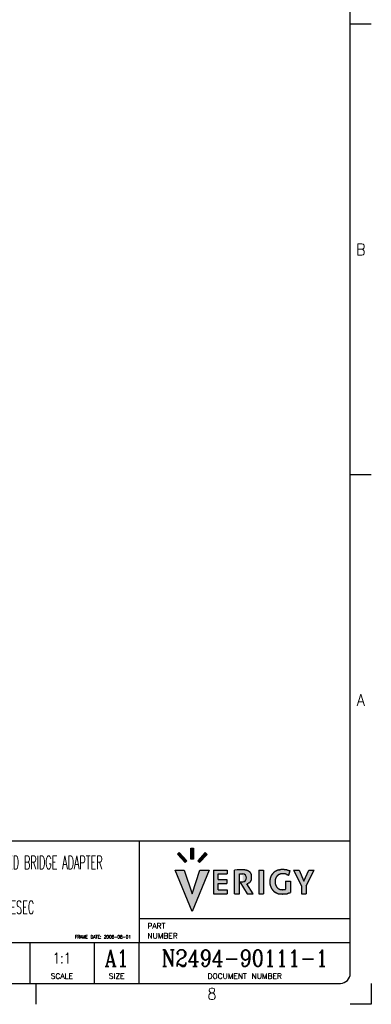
# Model space of a CAD drawing. Header units: inches. Extents: x 0 to 841, y 0 to 594.
# Tile 12 of 13: x 735 to 841, y 0 to 298. Entities that reach past the tile are written whole.
import ezdxf

# ---------------------------------------------------------------- set-up
doc = ezdxf.new("R2010")
doc.units = ezdxf.units.IN
doc.layers.add('1', color=7, linetype='Continuous')
doc.styles.add('CONVERTER_11', font='txt.shx', dxfattribs={"width": 0.63})
doc.styles.add('CONVERTER_14', font='txt.shx', dxfattribs={"width": 0.9})
doc.styles.add('CONVERTER_16', font='complex.shx', dxfattribs={"width": 0.855})
doc.styles.add('CONVERTER_17', font='txt.shx', dxfattribs={"width": 0.81})
doc.styles.add('CONVERTER_18', font='txt.shx', dxfattribs={"width": 1.035})
doc.styles.add('CONVERTER_19', font='complex.shx', dxfattribs={"width": 0.532})

# ---------------------------------------------------------------- blocks, each defined once
blk = doc.blocks.new('2__4', base_point=(418.97, 323.69))
at = {"layer": '1', "color": 1, "insert": (605.83, 115.6), "char_height": 3, "attachment_point": 7, "line_spacing_factor": 1.080432, "style": 'CONVERTER_11'}
blk.add_mtext('NOTES:\\P1. USE KEEP-OUT AREA DEFINITION IN CONJUNCTION WITH GENERAL DUT BOARD DEFINITION,\\P   SEE D-E6980-96540-1 SMALL DUT BOARD AND D-E6980-96550-1 LARGE DUT BOARD\\P \\P2. ALL KEEP-OUT AREAS RELATE TO THE BOTTOM SIDE OF THE PCB', dxfattribs=at)
blk = doc.blocks.new('rf_stiffener_assy__5', base_point=(418.97, 323.69))
at = {"layer": '1'}
blk.add_blockref('2__4', (418.97, 323.69), dxfattribs=at)
blk = doc.blocks.new('TOP__6', base_point=(413.719, 302.867))
blk.add_blockref('rf_stiffener_assy__5', (418.968, 323.694))
blk = doc.blocks.new('Drawing_Grid_Zones__7', base_point=(6.35, 6.35))
at = {"layer": '1', "color": 4, "linetype": 'Continuous'}
for p, q in [((841, 297), (834.65, 297)), ((841, 160.475), (834.65, 160.475)), ((739.5875, 0), (739.5875, 6.35)), ((841, 6.35), (841, 0)), ((841, 0), (834.65, 0))]:
    blk.add_line(p, q, dxfattribs=at)
at = {"layer": '1', "color": 4, "char_height": 3.5, "attachment_point": 5, "line_spacing_factor": 1.080432, "style": 'CONVERTER_14'}
for s, insert in [('B', (837.825, 228.7375)), ('A', (837.825, 92.2125)), ('8', (792.76875, 3.175))]:
    blk.add_mtext(s, dxfattribs=dict(at, insert=insert))
blk = doc.blocks.new('A1_Size_Verigy_Frame__9', base_point=(6.35, 6.35))
at = {"layer": '1', "linetype": 'Continuous'}
for points in [[(784.63, 42.99), (782.34, 45.46), (782.9, 45.97), (785.19, 43.5)], [(787.17, 43.98), (786.43, 43.98), (786.43, 47.33), (787.17, 47.33)], [(790.74, 45.99), (788.48, 43.47), (789.03, 42.93), (791.28, 45.45)], [(786.83, 28.13), (781.68, 40.69), (784.4, 40.69), (786.83, 33.52), (789.15, 40.69), (791.94, 40.69)], [(797.4, 39.54), (794.69, 39.54), (794.69, 37.79), (797.31, 37.79), (797.31, 36.64), (794.69, 36.64), (794.69, 34.71), (797.4, 34.71), (797.4, 33.52), (793.21, 33.52), (793.21, 40.69), (797.4, 40.69)], [(808.42, 33.52), (806.94, 33.52), (806.94, 40.69), (808.42, 40.69)], [(822.13, 40.69), (823.72, 40.69), (821.32, 35.91), (821.32, 33.52), (819.84, 33.52), (819.84, 35.91), (817.46, 40.69), (819.13, 40.69), (820.63, 37.33)]]:
    blk.add_hatch(color=4, dxfattribs=at).paths.add_polyline_path(points)
h = blk.add_hatch(color=4, dxfattribs=at)
edge = h.paths.add_edge_path()
edge.add_arc((801.39, 10.69), 30.05, 87.663, 93.3186)
edge.add_line((799.65, 40.69), (799.65, 33.52))
edge.add_line((799.65, 33.52), (801.15, 33.52))
edge.add_line((801.15, 33.52), (801.15, 39.58))
edge.add_line((801.15, 39.58), (802.12, 39.58))
edge.add_arc((801.94, 38.34), 1.25, -81.7494, 81.7494, ccw=False)
edge.add_line((802.12, 37.1), (801.23, 37.1))
edge.add_line((801.23, 37.1), (803.39, 33.52))
edge.add_line((803.39, 33.52), (805.24, 33.52))
edge.add_line((805.24, 33.52), (803.29, 36.53))
edge.add_arc((803.1, 38.16), 1.65, 276.8646, 281.7992)
edge.add_arc((803.12, 38.06), 1.53, 281.8439, 286.5074)
edge.add_arc((803.06, 38.24), 1.73, 286.5644, 290.2981)
edge.add_arc((802.58, 39.54), 3.12, 290.364, 292.0591)
edge.add_arc((807.22, 28.09), 9.24, 111.5449, 112.0897, ccw=False)
edge.add_arc((802.56, 39.99), 3.54, 290.9614, 291.9638)
edge.add_arc((803.62, 37.37), 0.715, 292.0472, 297.1925)
edge.add_arc((803.6, 37.39), 0.736, 297.7168, 304.1669)
edge.add_arc((803.43, 37.65), 1.05, 304.048, 308.7592)
edge.add_arc((802.9, 38.3), 1.89, 308.981, 311.7169)
edge.add_arc((807.38, 33.27), 4.84, 130.6433, 131.7183, ccw=False)
edge.add_arc((815.88, 22.98), 18.19, 129.5041, 129.8448, ccw=False)
edge.add_arc((803.6, 37.87), 1.1, 309.4623, 315.0479)
edge.add_arc((803.84, 37.62), 0.766, 315.7786, 323.1586)
edge.add_arc((803.47, 37.89), 1.22, 323.2116, 327.8292)
edge.add_arc((802.76, 38.35), 2.07, 327.6257, 330.4831)
edge.add_arc((802.6, 38.44), 2.25, 330.4419, 332.9709)
edge.add_arc((803.19, 38.15), 1.59, 332.8488, 336.0259)
edge.add_arc((803.64, 37.95), 1.1, 336.0644, 340.4159)
edge.add_arc((803.61, 37.95), 1.13, 340.6473, 347.6345)
edge.add_arc((802.95, 38.09), 1.8, 347.6878, 352.444)
edge.add_arc((801.51, 38.29), 3.26, 352.3189, 355.2721)
edge.add_arc((799.89, 38.43), 4.88, 355.2355, 357.4002)
edge.add_arc((798.14, 38.51), 6.64, 357.3804, 359.0748)
edge.add_arc((796.5, 38.54), 8.28, 359.0627, 360.4705)
edge.add_arc((796.27, 38.54), 8.5, 0.4426, 1.3388)
edge.add_arc((797.57, 38.57), 7.2, 1.3325, 2.373)
edge.add_arc((799.15, 38.64), 5.62, 2.3634, 3.6412)
edge.add_arc((800.74, 38.74), 4.03, 3.6247, 5.2891)
edge.add_arc((802.15, 38.87), 2.61, 5.2575, 7.5773)
edge.add_arc((803.27, 39.02), 1.48, 7.5078, 11.0328)
edge.add_arc((803.99, 39.17), 0.75, 10.9618, 17.0135)
edge.add_arc((803.96, 39.15), 0.781, 17.4016, 23.361)
edge.add_arc((802.93, 38.71), 1.9, 23.3346, 26.1223)
edge.add_arc((799.96, 37.26), 5.21, 26.0255, 27.1085)
edge.add_arc((802.3, 38.48), 2.56, 26.7483, 28.749)
edge.add_arc((803.49, 39.13), 1.21, 28.8787, 33.28)
edge.add_arc((803.29, 38.99), 1.45, 33.4924, 37.7019)
edge.add_arc((803.06, 38.81), 1.75, 37.6059, 41.314)
edge.add_arc((803.26, 38.99), 1.48, 41.2228, 45.4875)
edge.add_arc((803.4, 39.12), 1.29, 45.7142, 50.7281)
edge.add_arc((802.52, 38.04), 2.68, 50.8542, 53.1793)
edge.add_arc((801.64, 36.92), 4.11, 52.7438, 54.3264)
edge.add_arc((803, 38.82), 1.77, 54.2819, 57.9528)
edge.add_arc((803.26, 39.22), 1.29, 58.2042, 62.5409)
edge.add_arc((803.09, 38.89), 1.66, 62.6014, 65.9878)
edge.add_arc((802.43, 37.39), 3.3, 66.0447, 68.1388)
edge.add_arc((796.67, 23.06), 18.75, 68.1242, 68.4683)
edge.add_arc((799.92, 31.47), 9.73, 68.0919, 68.654)
edge.add_arc((802.81, 38.85), 1.81, 68.7642, 71.7347)
edge.add_arc((802.67, 38.4), 2.27, 71.9116, 74.5336)
edge.add_arc((802.38, 37.36), 3.35, 74.4873, 76.5383)
edge.add_arc((802.21, 36.66), 4.08, 76.5155, 78.3668)
edge.add_arc((802.17, 36.48), 4.26, 78.3515, 80.217)
edge.add_arc((802.22, 36.78), 3.95, 80.2026, 82.2549)
edge.add_arc((802.31, 37.43), 3.3, 82.2367, 84.6679)
h = blk.add_hatch(color=4, dxfattribs=at)
edge = h.paths.add_edge_path()
edge.add_arc((822.52, 40.76), 11.43, 203.8341, 204.2667)
edge.add_arc((824.69, 41.74), 13.81, 204.2629, 204.6476)
edge.add_arc((822.84, 40.89), 11.77, 204.6345, 204.9304)
edge.add_arc((819.48, 39.33), 8.07, 204.9278, 205.3583)
edge.add_arc((817.18, 38.24), 5.52, 205.3532, 205.9635)
edge.add_arc((815.47, 37.4), 3.61, 205.9537, 206.8298)
edge.add_arc((814.19, 36.76), 2.19, 206.8096, 208.1196)
edge.add_arc((813.3, 36.28), 1.17, 208.0895, 210.0572)
edge.add_arc((812.99, 36.1), 0.821, 210.1034, 212.7675)
edge.add_arc((813.03, 36.13), 0.863, 212.8315, 215.4819)
edge.add_arc((813.56, 36.51), 1.51, 215.6041, 218.0543)
edge.add_arc((814.89, 37.55), 3.21, 217.9926, 219.2601)
edge.add_arc((818.43, 40.43), 7.77, 219.2413, 219.7728)
edge.add_arc((815.84, 38.26), 4.39, 219.5441, 220.8731)
edge.add_arc((813.85, 36.53), 1.76, 220.906, 224.1762)
edge.add_arc((813.75, 36.44), 1.62, 224.3481, 227.1827)
edge.add_arc((813.93, 36.64), 1.89, 227.1655, 229.6431)
edge.add_arc((814.02, 36.74), 2.02, 229.6292, 231.9346)
edge.add_arc((814.09, 36.83), 2.14, 231.9626, 234.9969)
edge.add_arc((814.38, 37.26), 2.65, 235.0175, 237.4327)
edge.add_arc((814.37, 37.23), 2.63, 237.3215, 238.9488)
edge.add_arc((814, 36.61), 1.9, 238.9423, 241.1851)
edge.add_arc((813.77, 36.19), 1.42, 241.175, 244.1338)
edge.add_arc((813.69, 36.02), 1.24, 244.2149, 248.8959)
edge.add_arc((813.76, 36.22), 1.45, 248.9484, 253.0273)
edge.add_arc((813.89, 36.62), 1.87, 252.9712, 255.3768)
edge.add_arc((813.91, 36.71), 1.96, 255.3432, 257.6097)
edge.add_arc((813.84, 36.38), 1.62, 257.5671, 260.1283)
edge.add_arc((813.78, 36.05), 1.28, 260.199, 262.6643)
edge.add_arc((813.81, 36.33), 1.57, 262.7178, 264.6422)
edge.add_arc((813.99, 38.2), 3.45, 264.663, 265.5706)
edge.add_arc((814.33, 42.39), 7.65, 265.4634, 265.9974)
edge.add_arc((814.23, 41.02), 6.28, 265.9979, 266.7144)
edge.add_arc((814.18, 40.1), 5.35, 266.7132, 267.6135)
edge.add_arc((814.14, 39.3), 4.56, 267.6109, 268.7164)
edge.add_arc((814.13, 38.57), 3.83, 268.7122, 270.0622)
edge.add_arc((814.13, 38.47), 3.72, 270.0974, 271.3382)
edge.add_arc((814.12, 38.85), 4.11, 271.3337, 272.4477)
edge.add_arc((814.11, 39.04), 4.3, 272.4437, 273.481)
edge.add_arc((814.11, 38.97), 4.23, 273.4768, 274.4854)
edge.add_arc((814.14, 38.61), 3.86, 274.48, 275.5141)
edge.add_arc((814.21, 37.96), 3.21, 275.5059, 276.6402)
edge.add_arc((814.28, 37.35), 2.6, 276.6484, 278.0162)
edge.add_arc((814.26, 37.49), 2.74, 278.0435, 279.2546)
edge.add_arc((813.99, 39.13), 4.4, 279.2734, 280.0319)
edge.add_arc((813.67, 40.98), 6.27, 279.9732, 280.4538)
edge.add_arc((813.78, 40.36), 5.65, 280.4592, 281.0431)
edge.add_arc((813.74, 40.57), 5.87, 281.0473, 281.6719)
edge.add_arc((813.58, 41.33), 6.64, 281.6745, 282.2936)
edge.add_arc((813.31, 42.59), 7.93, 282.2948, 282.8796)
edge.add_line((815.07, 34.86), (815.07, 37.28))
edge.add_line((815.07, 37.28), (816.55, 37.28))
edge.add_line((816.55, 37.28), (816.55, 33.86))
edge.add_arc((794.17, 100.31), 70.12, 288.5155, 288.6107, ccw=False)
edge.add_arc((797.39, 90.7), 59.99, 288.4186, 288.5151, ccw=False)
edge.add_arc((798.66, 86.89), 55.97, 288.3277, 288.4179, ccw=False)
edge.add_arc((796.79, 92.53), 61.91, 288.255, 288.3266, ccw=False)
edge.add_arc((782.91, 134.63), 106.24, 288.2163, 288.2536, ccw=False)
edge.add_line((816.12, 33.71), (816.06, 33.69))
edge.add_arc((830.49, -10.13), 46.13, 108.228, 108.3024)
edge.add_arc((823.95, 9.64), 25.31, 108.3032, 108.4367)
edge.add_arc((811.56, 46.67), 13.73, 287.9183, 288.6267, ccw=False)
edge.add_arc((814.65, 37.12), 3.69, 285.1245, 287.8966, ccw=False)
edge.add_arc((814.81, 36.55), 3.1, 282.6973, 284.9395, ccw=False)
edge.add_arc((814.73, 36.9), 3.46, 280.7251, 282.7159, ccw=False)
edge.add_arc((814.75, 36.81), 3.37, 278.7886, 280.7434, ccw=False)
edge.add_arc((814.83, 36.32), 2.87, 276.9468, 278.7918, ccw=False)
edge.add_arc((814.83, 36.27), 2.83, 275.0848, 276.9197, ccw=False)
edge.add_arc((814.77, 36.98), 3.54, 273.542, 275.0634, ccw=False)
edge.add_arc((814.64, 39.11), 5.67, 272.4988, 273.5361, ccw=False)
edge.add_arc((814.45, 43.41), 9.98, 271.8301, 272.523, ccw=False)
edge.add_arc((814.3, 48.07), 14.64, 271.3179, 271.8381, ccw=False)
edge.add_arc((814.18, 52.95), 19.52, 270.905, 271.3223, ccw=False)
edge.add_arc((814.11, 57.39), 23.96, 270.5527, 270.9077, ccw=False)
edge.add_arc((814.08, 60.65), 27.22, 270.2352, 270.5546, ccw=False)
edge.add_arc((814.07, 62.09), 28.66, 269.9328, 270.2368, ccw=False)
edge.add_arc((814.07, 61.32), 27.89, 269.6276, 269.9343, ccw=False)
edge.add_arc((814.05, 58.41), 24.98, 269.3001, 269.6295, ccw=False)
edge.add_arc((814, 53.84), 20.41, 268.9243, 269.3029, ccw=False)
edge.add_arc((813.8, 43.7), 10.27, 268.1594, 268.9767, ccw=False)
edge.add_arc((813.63, 38.42), 4.98, 266.6249, 268.167, ccw=False)
edge.add_arc((813.52, 36.6), 3.16, 264.3336, 266.6208, ccw=False)
edge.add_arc((813.45, 35.87), 2.43, 261.4227, 264.3148, ccw=False)
edge.add_arc((813.39, 35.49), 2.04, 257.2189, 261.4518, ccw=False)
edge.add_arc((813.33, 35.24), 1.78, 252.2377, 257.1979, ccw=False)
edge.add_arc((813.45, 35.57), 2.14, 248.7037, 252.074, ccw=False)
edge.add_arc((813.93, 36.82), 3.47, 246.648, 248.7264, ccw=False)
edge.add_arc((814.11, 37.25), 3.94, 245.0979, 246.7837, ccw=False)
edge.add_arc((814.08, 37.18), 3.86, 243.2003, 245.0497, ccw=False)
edge.add_arc((815.05, 39.1), 6.02, 242.3103, 243.1848, ccw=False)
edge.add_arc((817.51, 43.8), 11.33, 241.8417, 242.3242, ccw=False)
edge.add_arc((825.5, 58.72), 28.25, 241.6559, 241.845, ccw=False)
edge.add_arc((792.45, -2.53), 41.35, 61.6498, 61.7681)
edge.add_arc((819.96, 48.78), 16.87, 241.6733, 241.884, ccw=False)
edge.add_arc((813.2, 36.25), 2.63, 240.403, 241.673, ccw=False)
edge.add_arc((812.74, 35.42), 1.69, 238.3174, 240.3578, ccw=False)
edge.add_arc((812.91, 35.69), 2, 235.4824, 238.2123, ccw=False)
edge.add_arc((813.16, 36.06), 2.44, 233.0875, 235.5275, ccw=False)
edge.add_arc((813.11, 36), 2.37, 230.5281, 233.1206, ccw=False)
edge.add_arc((813.13, 36.02), 2.4, 226.8402, 230.4297, ccw=False)
edge.add_arc((813.65, 36.57), 3.16, 224.1917, 226.8322, ccw=False)
edge.add_arc((815.97, 38.82), 6.39, 223.1449, 224.1559, ccw=False)
edge.add_arc((802.57, 26.26), 11.98, 43.1218, 43.6251)
edge.add_arc((817.02, 40.13), 8.05, 223.5168, 224.0584, ccw=False)
edge.add_arc((812.07, 35.42), 1.22, 219.7835, 223.4371, ccw=False)
edge.add_arc((812.23, 35.54), 1.42, 216.0369, 219.4184, ccw=False)
edge.add_arc((813.39, 36.39), 2.85, 214.2927, 216.0974, ccw=False)
edge.add_arc((817.31, 39.06), 7.6, 213.623, 214.3135, ccw=False)
edge.add_arc((820.65, 41.33), 11.64, 213.1026, 213.7727, ccw=False)
edge.add_arc((815.35, 37.87), 5.31, 211.6593, 213.0997, ccw=False)
edge.add_arc((814.18, 37.14), 3.93, 209.7599, 211.6228, ccw=False)
edge.add_arc((813.44, 36.72), 3.08, 207.4804, 209.7836, ccw=False)
edge.add_arc((813.06, 36.52), 2.65, 205.1929, 207.4059, ccw=False)
edge.add_arc((813.52, 36.74), 3.16, 203.3638, 205.1704, ccw=False)
edge.add_arc((814.25, 37.05), 3.95, 201.6271, 203.3929, ccw=False)
edge.add_arc((815.33, 37.48), 5.11, 200.1447, 201.6096, ccw=False)
edge.add_arc((816.96, 38.08), 6.86, 199.3323, 200.1795, ccw=False)
edge.add_arc((817.14, 38.15), 7.04, 198.4937, 199.3429, ccw=False)
edge.add_arc((816.11, 37.8), 5.96, 197.5225, 198.5058, ccw=False)
edge.add_arc((814.4, 37.26), 4.16, 196.2367, 197.5438, ccw=False)
edge.add_arc((812.85, 36.81), 2.55, 194.3262, 196.2478, ccw=False)
edge.add_arc((812.47, 36.72), 2.16, 192.096, 194.272, ccw=False)
edge.add_arc((813.14, 36.86), 2.84, 190.2793, 192.0489, ccw=False)
edge.add_arc((815.08, 37.21), 4.81, 189.1142, 190.3068, ccw=False)
edge.add_arc((816.76, 37.48), 6.51, 188.174, 189.1346, ccw=False)
edge.add_arc((817.28, 37.56), 7.04, 187.2718, 188.1866, ccw=False)
edge.add_arc((816.42, 37.45), 6.17, 186.2663, 187.2851, ccw=False)
edge.add_arc((814.63, 37.25), 4.37, 184.9627, 186.2891, ccw=False)
edge.add_arc((812.87, 37.1), 2.61, 183.0853, 184.9815, ccw=False)
edge.add_arc((812.1, 37.06), 1.84, 180.6195, 183.0635, ccw=False)
edge.add_arc((811.95, 37.06), 1.69, 178.0018, 180.5753, ccw=False)
edge.add_arc((812.48, 37.04), 2.22, 175.6247, 177.9327, ccw=False)
edge.add_arc((814.2, 36.91), 3.94, 174.246, 175.6304, ccw=False)
edge.add_arc((820.65, 36.26), 10.43, 173.6917, 174.258, ccw=False)
edge.add_arc((827.89, 35.49), 17.71, 173.3678, 173.7812, ccw=False)
edge.add_arc((820.6, 36.33), 10.37, 172.6214, 173.3686, ccw=False)
edge.add_arc((817.27, 36.77), 7.01, 171.5025, 172.6282, ccw=False)
edge.add_arc((815.05, 37.1), 4.76, 169.8885, 171.5171, ccw=False)
edge.add_arc((814.37, 37.21), 4.08, 167.9208, 169.8128, ccw=False)
edge.add_arc((815.07, 37.06), 4.79, 166.3902, 167.9139, ccw=False)
edge.add_arc((816.72, 36.66), 6.49, 165.3162, 166.3829, ccw=False)
edge.add_arc((813.98, 37.4), 3.65, 163.6509, 165.5336, ccw=False)
edge.add_arc((812.24, 37.9), 1.84, 159.8526, 163.6056, ccw=False)
edge.add_arc((812.36, 37.85), 1.97, 156.2402, 159.6244, ccw=False)
edge.add_arc((813.23, 37.47), 2.92, 153.9269, 156.2704, ccw=False)
edge.add_arc((818.32, 34.97), 8.59, 153.1347, 153.8341, ccw=False)
edge.add_arc((806.77, 40.82), 4.36, 333.1219, 334.4699)
edge.add_arc((883.35, 5.08), 80.15, 154.9536, 155.0137, ccw=False)
edge.add_arc((811.76, 38.54), 1.13, 150.6202, 154.9234, ccw=False)
edge.add_arc((811.73, 38.54), 1.1, 145.3151, 150.0305, ccw=False)
edge.add_arc((812.97, 37.68), 2.61, 143.3601, 145.3639, ccw=False)
edge.add_arc((815.1, 36.13), 5.25, 142.7042, 143.5942, ccw=False)
edge.add_arc((813.95, 37.01), 3.8, 141.4913, 142.6976, ccw=False)
edge.add_arc((814.98, 36.17), 5.13, 140.3853, 141.3891, ccw=False)
edge.add_arc((863.51, -3.99), 68.12, 140.3123, 140.3902, ccw=False)
edge.add_arc((798.41, 50), 16.46, 320.3896, 320.795)
edge.add_arc((798.99, 49.54), 15.72, 320.7879, 321.2062)
edge.add_arc((816.92, 35.15), 7.27, 140.7964, 141.3612, ccw=False)
edge.add_arc((812.66, 38.62), 1.78, 138.4918, 140.7815, ccw=False)
edge.add_arc((812.22, 39.01), 1.19, 134.8498, 138.4384, ccw=False)
edge.add_arc((812.51, 38.7), 1.62, 130.7007, 134.5381, ccw=False)
edge.add_arc((813.75, 37.27), 3.51, 128.9449, 130.778, ccw=False)
edge.add_arc((824.72, 23.71), 20.95, 128.6571, 128.9486, ccw=False)
edge.add_arc((816.56, 33.99), 7.83, 128.309, 129.0174, ccw=False)
edge.add_arc((812.72, 38.84), 1.64, 124.9649, 128.253, ccw=False)
edge.add_arc((812.9, 38.56), 1.97, 121.4788, 124.6205, ccw=False)
edge.add_arc((813.97, 36.82), 4.01, 119.9763, 121.5447, ccw=False)
edge.add_arc((814.01, 36.77), 4.08, 118.9328, 120.1464, ccw=False)
edge.add_arc((813.15, 38.34), 2.29, 116.8814, 118.9336, ccw=False)
edge.add_arc((813.04, 38.55), 2.05, 114.352, 116.7612, ccw=False)
edge.add_arc((813.62, 37.25), 3.48, 112.7824, 114.3176, ccw=False)
edge.add_arc((814.66, 34.8), 6.14, 112.1312, 112.8736, ccw=False)
edge.add_arc((814.67, 34.77), 6.17, 111.3647, 112.1425, ccw=False)
edge.add_arc((814.24, 35.88), 4.98, 110.4231, 111.3781, ccw=False)
edge.add_arc((813.65, 37.48), 3.27, 109.0968, 110.4486, ccw=False)
edge.add_arc((813.38, 38.24), 2.47, 107.6011, 109.0252, ccw=False)
edge.add_arc((813.67, 37.31), 3.45, 106.6155, 107.5695, ccw=False)
edge.add_arc((817.06, 25.96), 15.29, 106.3879, 106.6059, ccw=False)
edge.add_arc((819.89, 16.54), 25.12, 106.3254, 106.5121, ccw=False)
edge.add_arc((814.49, 34.97), 5.92, 105.4696, 106.3192, ccw=False)
edge.add_arc((813.82, 37.38), 3.42, 103.9622, 105.4757, ccw=False)
edge.add_arc((813.83, 37.3), 3.5, 102.3704, 103.8363, ccw=False)
edge.add_arc((814.6, 33.81), 7.07, 101.6856, 102.3727, ccw=False)
edge.add_arc((808.67, 62.51), 22.24, 281.6646, 281.8598)
edge.add_arc((809.51, 58.23), 17.88, 282.0375, 282.2134)
edge.add_arc((813.93, 37.81), 3.02, 101.2377, 102.2194, ccw=False)
edge.add_arc((813.67, 39.1), 1.7, 99.3474, 101.1854, ccw=False)
edge.add_arc((813.76, 38.54), 2.27, 97.1817, 99.2201, ccw=False)
edge.add_arc((813.95, 37.07), 3.75, 95.812, 97.2201, ccw=False)
edge.add_arc((814.11, 35.53), 5.3, 94.7444, 95.8298, ccw=False)
edge.add_arc((814.21, 34.28), 6.56, 93.8342, 94.7544, ccw=False)
edge.add_arc((814.25, 33.66), 7.17, 92.9873, 93.8413, ccw=False)
edge.add_arc((814.24, 33.88), 6.95, 92.1258, 92.994, ccw=False)
edge.add_arc((814.21, 34.87), 5.96, 90.4073, 92.1434, ccw=False)
edge.add_arc((814.2, 35.52), 5.31, 88.5641, 90.3959, ccw=False)
edge.add_arc((814.2, 35.51), 5.33, 86.7833, 88.5496, ccw=False)
edge.add_arc((814.11, 34.07), 6.76, 84.8563, 86.7308, ccw=False)
edge.add_arc((813.68, 29.25), 11.61, 83.7683, 84.8563, ccw=False)
edge.add_arc((813.74, 29.61), 11.24, 83.194, 83.8774, ccw=False)
edge.add_arc((814.37, 34.84), 5.97, 81.9472, 83.2025, ccw=False)
edge.add_arc((814.7, 37.16), 3.63, 79.9902, 81.9638, ccw=False)
edge.add_arc((814.77, 37.6), 3.18, 77.7911, 79.8656, ccw=False)
edge.add_arc((814.35, 35.67), 5.16, 76.5195, 77.7671, ccw=False)
edge.add_arc((809.47, 15.31), 26.09, 76.2642, 76.5162, ccw=False)
edge.add_arc((819.89, 58.06), 17.91, 256.3256, 256.6629)
edge.add_arc((818.39, 51.73), 11.4, 256.668, 257.2331)
edge.add_arc((817.97, 49.85), 9.47, 257.238, 257.9692)
edge.add_arc((817.85, 49.31), 8.92, 257.9734, 258.8133)
edge.add_arc((817.88, 49.44), 9.05, 258.8165, 259.7166)
edge.add_arc((817.98, 50.02), 9.64, 259.7189, 260.6406)
edge.add_line((816.41, 40.51), (816, 39.16))
edge.add_arc((823.44, 61.32), 23.37, 251.1523, 251.4397, ccw=False)
edge.add_arc((822.99, 60.01), 21.99, 250.8703, 251.1519, ccw=False)
edge.add_arc((822.74, 59.29), 21.22, 250.6009, 250.8697, ccw=False)
edge.add_arc((822.76, 59.35), 21.29, 250.3534, 250.6001, ccw=False)
edge.add_arc((823.25, 60.7), 22.73, 250.1396, 250.3524, ccw=False)
edge.add_arc((824.75, 64.86), 27.15, 249.9742, 250.1383, ccw=False)
edge.add_arc((829.88, 78.94), 42.13, 249.8751, 249.9726, ccw=False)
edge.add_line((815.38, 39.38), (815.32, 39.4))
edge.add_arc((813.34, 34.02), 5.74, 69.7562, 70.4705)
edge.add_arc((814.59, 37.56), 1.98, 70.4878, 72.5103)
edge.add_arc((814.75, 38.05), 1.47, 72.5647, 75.4406)
edge.add_arc((814.69, 37.8), 1.72, 75.5155, 77.611)
edge.add_arc((814.55, 37.18), 2.36, 77.5965, 79.2392)
edge.add_arc((814.41, 36.47), 3.09, 79.2301, 80.555)
edge.add_arc((814.28, 35.68), 3.89, 80.5489, 81.6438)
edge.add_arc((814.13, 34.65), 4.92, 81.6475, 82.6335)
edge.add_arc((813.97, 33.39), 6.19, 82.6278, 83.4145)
edge.add_arc((813.83, 32.17), 7.42, 83.4108, 84.0539)
edge.add_arc((813.72, 31.13), 8.47, 84.0513, 84.5884)
edge.add_arc((814.03, 34.47), 5.11, 84.5326, 85.2397)
edge.add_arc((814.22, 36.81), 2.77, 85.2456, 86.5136)
edge.add_arc((814.27, 37.47), 2.1, 86.5301, 88.2214)
edge.add_arc((814.27, 37.59), 1.98, 88.2417, 90.1276)
edge.add_arc((814.27, 37.04), 2.54, 90.1887, 92.0646)
edge.add_arc((814.31, 35.97), 3.61, 92.0429, 93.4436)
edge.add_arc((814.37, 34.96), 4.62, 93.4313, 94.5521)
edge.add_arc((814.43, 34.25), 5.33, 94.5437, 95.5053)
edge.add_arc((814.44, 34.1), 5.48, 95.498, 96.3921)
edge.add_arc((814.24, 35.89), 3.68, 96.3369, 97.4708)
edge.add_arc((814.05, 37.31), 2.24, 97.4738, 99.2428)
edge.add_arc((813.96, 37.86), 1.69, 99.257, 101.5569)
edge.add_arc((813.93, 38.03), 1.51, 101.5788, 104.1887)
edge.add_arc((813.99, 37.81), 1.74, 104.2786, 107.728)
edge.add_arc((814.14, 37.31), 2.27, 107.7091, 110.5044)
edge.add_arc((814.34, 36.78), 2.83, 110.4915, 112.8183)
edge.add_arc((814.64, 36.07), 3.6, 112.812, 114.1048)
edge.add_arc((815.05, 35.15), 4.61, 114.0966, 115.0926)
edge.add_arc((815.49, 34.22), 5.64, 115.0877, 115.8632)
edge.add_arc((815.96, 33.25), 6.71, 115.8606, 116.4578)
edge.add_arc((814, 37.17), 2.33, 116.2474, 117.944)
edge.add_arc((813.41, 38.28), 1.07, 118.0309, 121.6461)
edge.add_arc((813.41, 38.28), 1.08, 121.7508, 124.7224)
edge.add_arc((813.48, 38.18), 1.2, 124.7055, 127.5759)
edge.add_arc((813.5, 38.16), 1.22, 127.563, 130.5031)
edge.add_arc((813.63, 38.01), 1.43, 130.5972, 133.6733)
edge.add_arc((813.98, 37.63), 1.94, 133.6517, 135.9137)
edge.add_arc((814.44, 37.19), 2.58, 135.902, 137.5466)
edge.add_arc((814.46, 37.17), 2.61, 137.4776, 138.9543)
edge.add_arc((814.25, 37.36), 2.32, 138.9752, 140.6091)
edge.add_arc((814.44, 37.2), 2.58, 140.6296, 142.1618)
edge.add_arc((815.17, 36.63), 3.5, 142.1712, 143.454)
edge.add_arc((815.98, 36.03), 4.51, 143.4397, 144.4829)
edge.add_arc((816.42, 35.72), 5.05, 144.4734, 145.4151)
edge.add_arc((816.27, 35.82), 4.87, 145.406, 146.3551)
edge.add_arc((814.68, 36.87), 2.97, 146.2723, 147.8457)
edge.add_arc((813.56, 37.57), 1.64, 147.8375, 150.5057)
edge.add_arc((813.1, 37.84), 1.1, 150.5091, 154.3015)
edge.add_arc((813.01, 37.88), 1.01, 154.4469, 158.4615)
edge.add_arc((813.28, 37.77), 1.3, 158.4921, 161.6634)
edge.add_arc((814.02, 37.53), 2.08, 161.6717, 163.764)
edge.add_arc((815.37, 37.13), 3.49, 163.7042, 165.1718)
edge.add_arc((816.41, 36.85), 4.57, 165.1571, 166.3361)
edge.add_arc((817.13, 36.68), 5.3, 166.3265, 167.3577)
edge.add_arc((817.28, 36.64), 5.45, 167.3497, 168.3356)
edge.add_arc((816.21, 36.86), 4.36, 168.2984, 169.7175)
edge.add_arc((815.16, 37.05), 3.3, 169.7242, 171.5314)
edge.add_arc((814.7, 37.12), 2.84, 171.5438, 173.6224)
edge.add_arc((814.99, 37.09), 3.12, 173.7008, 176.6572)
edge.add_arc((815.76, 37.05), 3.9, 176.6397, 179.0072)
edge.add_arc((814.86, 37.06), 2.99, 178.8697, 180.9419)
edge.add_arc((813.91, 37.04), 2.04, 180.9721, 184.0701)
edge.add_arc((813.69, 37.03), 1.82, 184.1115, 187.7902)
edge.add_arc((813.96, 37.07), 2.1, 187.831, 189.8408)
edge.add_arc((814.4, 37.14), 2.54, 189.8259, 191.5264)
edge.add_arc((814.64, 37.19), 2.79, 191.5153, 193.0592)
edge.add_arc((814.61, 37.18), 2.76, 193.0485, 194.5638)
edge.add_arc((814.28, 37.1), 2.42, 194.5501, 196.177)
edge.add_arc((813.72, 36.93), 1.83, 196.1539, 198.0975)
edge.add_arc((813.29, 36.79), 1.38, 198.135, 200.3954)
edge.add_arc((813.45, 36.85), 1.55, 200.4516, 202.35)
edge.add_arc((814.85, 37.43), 3.06, 202.3774, 203.3718)
edge.add_arc((819.56, 39.46), 8.2, 203.3008, 203.8412)
at = {"color": 7, "linetype": 'Continuous'}
for p, q in [((630.26, 49.54), (834.65, 49.54)), ((770.75, 49.54), (770.75, 18.59)), ((770.75, 18.59), (704.49, 18.59)), ((834.65, 18.59), (770.75, 18.59)), ((770.75, 6.35), (770.75, 18.59))]:
    blk.add_line(p, q, dxfattribs=at)
at = {"color": 4, "linetype": 'Continuous'}
for p, q in [((834.65, 25.91), (770.75, 25.91)), ((737.62, 18.59), (737.62, 6.35))]:
    blk.add_line(p, q, dxfattribs=at)
at = {"layer": '1', "color": 7, "linetype": 'Continuous'}
for p, q in [((834.65, 9.35), (834.65, 584.65)), ((9.35, 6.35), (831.65, 6.35))]:
    blk.add_line(p, q, dxfattribs=at)
at = {"layer": '1', "color": 4, "linetype": 'Continuous'}
for p, q in [((782.34, 45.46), (782.9, 45.97)), ((782.34, 45.46), (784.63, 42.99)), ((782.9, 45.97), (785.19, 43.5)), ((786.43, 43.98), (786.43, 47.33)), ((786.43, 47.33), (787.17, 47.33)), ((787.17, 47.33), (787.17, 43.98)), ((790.74, 45.99), (788.48, 43.47)), ((789.03, 42.93), (791.28, 45.45)), ((791.28, 45.45), (790.74, 45.99)), ((785.19, 43.5), (784.63, 42.99)), ((787.17, 43.98), (786.43, 43.98)), ((788.48, 43.47), (789.03, 42.93)), ((781.68, 40.69), (784.4, 40.69)), ((786.83, 28.13), (781.68, 40.69)), ((784.4, 40.69), (786.83, 33.52)), ((791.94, 40.69), (786.83, 28.13)), ((786.83, 33.52), (789.15, 40.69)), ((789.15, 40.69), (791.94, 40.69)), ((793.21, 40.69), (793.21, 33.52)), ((793.21, 40.69), (797.4, 40.69)), ((794.69, 37.79), (794.69, 39.54)), ((794.69, 39.54), (797.4, 39.54)), ((797.4, 40.69), (797.4, 39.54)), ((799.65, 33.52), (799.65, 40.69)), ((801.15, 39.58), (802.12, 39.58)), ((801.15, 33.52), (801.15, 39.58)), ((806.94, 40.69), (806.94, 33.52)), ((806.94, 40.69), (808.42, 40.69)), ((808.42, 40.69), (808.42, 33.52)), ((815.32, 39.4), (815.38, 39.38)), ((816, 39.16), (816.41, 40.51)), ((817.46, 40.69), (819.13, 40.69)), ((817.46, 40.69), (819.84, 35.91)), ((819.13, 40.69), (820.63, 37.33)), ((820.63, 37.33), (822.13, 40.69)), ((821.32, 35.91), (823.72, 40.69)), ((822.13, 40.69), (823.72, 40.69)), ((794.69, 37.79), (797.31, 37.79)), ((794.69, 34.71), (794.69, 36.64)), ((794.69, 36.64), (797.31, 36.64)), ((797.31, 37.79), (797.31, 36.64)), ((801.23, 37.1), (802.12, 37.1)), ((801.23, 37.1), (803.39, 33.52)), ((805.24, 33.52), (803.29, 36.53)), ((815.07, 37.28), (815.07, 34.86)), ((815.07, 37.28), (816.55, 37.28)), ((816.55, 37.28), (816.55, 33.86)), ((819.84, 35.91), (819.84, 33.52)), ((821.32, 35.91), (821.32, 33.52)), ((793.21, 33.52), (797.4, 33.52)), ((794.69, 34.71), (797.4, 34.71)), ((797.4, 34.71), (797.4, 33.52)), ((799.65, 33.52), (801.15, 33.52)), ((803.39, 33.52), (805.24, 33.52)), ((806.94, 33.52), (808.42, 33.52)), ((816.12, 33.71), (816.06, 33.69)), ((819.84, 33.52), (821.32, 33.52)), ((757.1, 18.59), (757.1, 6.35))]:
    blk.add_line(p, q, dxfattribs=at)
for centre, radius, start, end in [((801.39, 10.69), 30.05, 87.663, 93.3186), ((801.94, 38.34), 1.25, 278.2506, 81.7494), ((802.31, 37.43), 3.3, 82.2367, 84.6679), ((802.22, 36.78), 3.95, 80.2026, 82.2549), ((802.17, 36.48), 4.26, 78.3515, 80.217), ((802.21, 36.66), 4.08, 76.5155, 78.3668), ((802.38, 37.36), 3.35, 74.4873, 76.5383), ((802.67, 38.4), 2.27, 71.9116, 74.5336), ((802.81, 38.85), 1.81, 68.7642, 71.7347), ((799.92, 31.47), 9.73, 68.0919, 68.654), ((796.67, 23.06), 18.75, 68.1242, 68.4683), ((802.43, 37.39), 3.3, 66.0447, 68.1388), ((803.09, 38.89), 1.66, 62.6014, 65.9878), ((803.26, 39.22), 1.29, 58.2042, 62.5409), ((803, 38.82), 1.77, 54.2819, 57.9528), ((801.64, 36.92), 4.11, 52.7438, 54.3264), ((802.52, 38.04), 2.68, 50.8542, 53.1793), ((803.4, 39.12), 1.29, 45.7142, 50.7281), ((803.26, 38.99), 1.48, 41.2228, 45.4875), ((803.06, 38.81), 1.75, 37.6059, 41.314), ((803.29, 38.99), 1.45, 33.4924, 37.7019), ((803.49, 39.13), 1.21, 28.8787, 33.28), ((802.3, 38.48), 2.56, 26.7483, 28.749), ((799.96, 37.26), 5.21, 26.0255, 27.1085), ((802.93, 38.71), 1.9, 23.3346, 26.1223), ((803.96, 39.15), 0.781, 17.4016, 23.361), ((803.99, 39.17), 0.75, 10.9618, 17.0135), ((803.27, 39.02), 1.48, 7.5078, 11.0328), ((802.15, 38.87), 2.61, 5.2575, 7.5773), ((800.74, 38.74), 4.03, 3.6247, 5.2891), ((799.15, 38.64), 5.62, 2.3634, 3.6412), ((797.57, 38.57), 7.2, 1.3325, 2.373), ((818.32, 34.97), 8.59, 153.1347, 153.8341), ((806.77, 40.82), 4.36, 333.1219, 334.4699), ((883.35, 5.08), 80.15, 154.9536, 155.0137), ((811.76, 38.54), 1.13, 150.6202, 154.9234), ((811.73, 38.54), 1.1, 145.3151, 150.0305), ((812.97, 37.68), 2.61, 143.3601, 145.3639), ((815.1, 36.13), 5.25, 142.7042, 143.5942), ((813.95, 37.01), 3.8, 141.4913, 142.6976), ((814.98, 36.17), 5.13, 140.3853, 141.3891), ((863.51, -3.99), 68.12, 140.3123, 140.3902), ((798.41, 50), 16.46, 320.3896, 320.795), ((798.99, 49.54), 15.72, 320.7879, 321.2062), ((816.92, 35.15), 7.27, 140.7964, 141.3612), ((812.66, 38.62), 1.78, 138.4918, 140.7815), ((812.22, 39.01), 1.19, 134.8498, 138.4384), ((812.51, 38.7), 1.62, 130.7007, 134.5381), ((813.75, 37.27), 3.51, 128.9449, 130.778), ((824.72, 23.71), 20.95, 128.6571, 128.9486), ((816.56, 33.99), 7.83, 128.309, 129.0174), ((812.72, 38.84), 1.64, 124.9649, 128.253), ((812.9, 38.56), 1.97, 121.4788, 124.6205), ((813.97, 36.82), 4.01, 119.9763, 121.5447), ((814.01, 36.77), 4.08, 118.9328, 120.1464), ((813.15, 38.34), 2.29, 116.8814, 118.9336), ((813.04, 38.55), 2.05, 114.352, 116.7612), ((813.62, 37.25), 3.48, 112.7824, 114.3176), ((814.66, 34.8), 6.14, 112.1312, 112.8736), ((814.67, 34.77), 6.17, 111.3647, 112.1425), ((814.44, 37.2), 2.58, 140.6296, 142.1618), ((814.24, 35.88), 4.98, 110.4231, 111.3781), ((814.25, 37.36), 2.32, 138.9752, 140.6091), ((814.46, 37.17), 2.61, 137.4776, 138.9543), ((813.65, 37.48), 3.27, 109.0968, 110.4486), ((814.44, 37.19), 2.58, 135.902, 137.5466), ((813.38, 38.24), 2.47, 107.6011, 109.0252), ((813.98, 37.63), 1.94, 133.6517, 135.9137), ((813.67, 37.31), 3.45, 106.6155, 107.5695), ((813.63, 38.01), 1.43, 130.5972, 133.6733), ((817.06, 25.96), 15.29, 106.3879, 106.6059), ((813.5, 38.16), 1.22, 127.563, 130.5031), ((819.89, 16.54), 25.12, 106.3254, 106.5121), ((813.48, 38.18), 1.2, 124.7055, 127.5759), ((813.41, 38.28), 1.08, 121.7508, 124.7224), ((814.49, 34.97), 5.92, 105.4696, 106.3192), ((813.41, 38.28), 1.07, 118.0309, 121.6461), ((814, 37.17), 2.33, 116.2474, 117.944), ((813.82, 37.38), 3.42, 103.9622, 105.4757), ((815.96, 33.25), 6.71, 115.8606, 116.4578), ((813.83, 37.3), 3.5, 102.3704, 103.8363), ((815.49, 34.22), 5.64, 115.0877, 115.8632), ((814.6, 33.81), 7.07, 101.6856, 102.3727), ((815.05, 35.15), 4.61, 114.0966, 115.0926), ((808.67, 62.51), 22.24, 281.6646, 281.8598), ((814.64, 36.07), 3.6, 112.812, 114.1048), ((809.51, 58.23), 17.88, 282.0375, 282.2134), ((814.34, 36.78), 2.83, 110.4915, 112.8183), ((813.93, 37.81), 3.02, 101.2377, 102.2194), ((813.67, 39.1), 1.7, 99.3474, 101.1854), ((814.14, 37.31), 2.27, 107.7091, 110.5044), ((813.76, 38.54), 2.27, 97.1817, 99.2201), ((813.99, 37.81), 1.74, 104.2786, 107.728), ((813.95, 37.07), 3.75, 95.812, 97.2201), ((813.93, 38.03), 1.51, 101.5788, 104.1887), ((814.11, 35.53), 5.3, 94.7444, 95.8298), ((813.96, 37.86), 1.69, 99.257, 101.5569), ((814.21, 34.28), 6.56, 93.8342, 94.7544), ((814.05, 37.31), 2.24, 97.4738, 99.2428), ((814.24, 35.89), 3.68, 96.3369, 97.4708), ((814.25, 33.66), 7.17, 92.9873, 93.8413), ((814.44, 34.1), 5.48, 95.498, 96.3921), ((814.24, 33.88), 6.95, 92.1258, 92.994), ((814.43, 34.25), 5.33, 94.5437, 95.5053), ((814.21, 34.87), 5.96, 90.4073, 92.1434), ((814.37, 34.96), 4.62, 93.4313, 94.5521), ((814.31, 35.97), 3.61, 92.0429, 93.4436), ((814.2, 35.52), 5.31, 88.5641, 90.3959), ((814.27, 37.04), 2.54, 90.1887, 92.0646), ((814.27, 37.59), 1.98, 88.2417, 90.1276), ((814.27, 37.47), 2.1, 86.5301, 88.2214), ((814.2, 35.51), 5.33, 86.7833, 88.5496), ((814.22, 36.81), 2.77, 85.2456, 86.5136), ((814.03, 34.47), 5.11, 84.5326, 85.2397), ((814.11, 34.07), 6.76, 84.8563, 86.7308), ((813.72, 31.13), 8.47, 84.0513, 84.5884), ((813.83, 32.17), 7.42, 83.4108, 84.0539), ((813.97, 33.39), 6.19, 82.6278, 83.4145), ((813.68, 29.25), 11.61, 83.7683, 84.8563), ((814.13, 34.65), 4.92, 81.6475, 82.6335), ((814.28, 35.68), 3.89, 80.5489, 81.6438), ((814.41, 36.47), 3.09, 79.2301, 80.555), ((813.74, 29.61), 11.24, 83.194, 83.8774), ((814.55, 37.18), 2.36, 77.5965, 79.2392), ((814.69, 37.8), 1.72, 75.5155, 77.611), ((814.37, 34.84), 5.97, 81.9472, 83.2025), ((814.75, 38.05), 1.47, 72.5647, 75.4406), ((814.59, 37.56), 1.98, 70.4878, 72.5103), ((814.7, 37.16), 3.63, 79.9902, 81.9638), ((813.34, 34.02), 5.74, 69.7562, 70.4705), ((814.77, 37.6), 3.18, 77.7911, 79.8656), ((829.88, 78.94), 42.13, 249.8751, 249.9726), ((814.35, 35.67), 5.16, 76.5195, 77.7671), ((824.75, 64.86), 27.15, 249.9742, 250.1383), ((823.25, 60.7), 22.73, 250.1396, 250.3524), ((809.47, 15.31), 26.09, 76.2642, 76.5162), ((822.76, 59.35), 21.29, 250.3534, 250.6001), ((819.89, 58.06), 17.91, 256.3256, 256.6629), ((822.74, 59.29), 21.22, 250.6009, 250.8697), ((818.39, 51.73), 11.4, 256.668, 257.2331), ((822.99, 60.01), 21.99, 250.8703, 251.1519), ((817.97, 49.85), 9.47, 257.238, 257.9692), ((823.44, 61.32), 23.37, 251.1523, 251.4397), ((817.85, 49.31), 8.92, 257.9734, 258.8133), ((817.88, 49.44), 9.05, 258.8165, 259.7166), ((817.98, 50.02), 9.64, 259.7189, 260.6406), ((803.1, 38.16), 1.65, 276.8646, 281.7992), ((803.12, 38.06), 1.53, 281.8439, 286.5074), ((803.06, 38.24), 1.73, 286.5644, 290.2981), ((802.58, 39.54), 3.12, 290.364, 292.0591), ((807.22, 28.09), 9.24, 111.5449, 112.0897), ((802.56, 39.99), 3.54, 290.9614, 291.9638), ((803.62, 37.37), 0.715, 292.0472, 297.1925), ((803.6, 37.39), 0.736, 297.7168, 304.1669), ((803.43, 37.65), 1.05, 304.048, 308.7592), ((802.9, 38.3), 1.89, 308.981, 311.7169), ((807.38, 33.27), 4.84, 130.6433, 131.7183), ((815.88, 22.98), 18.19, 129.5041, 129.8448), ((803.6, 37.87), 1.1, 309.4623, 315.0479), ((803.84, 37.62), 0.766, 315.7786, 323.1586), ((803.47, 37.89), 1.22, 323.2116, 327.8292), ((802.76, 38.35), 2.07, 327.6257, 330.4831), ((802.6, 38.44), 2.25, 330.4419, 332.9709), ((803.19, 38.15), 1.59, 332.8488, 336.0259), ((803.64, 37.95), 1.1, 336.0644, 340.4159), ((803.61, 37.95), 1.13, 340.6473, 347.6345), ((802.95, 38.09), 1.8, 347.6878, 352.444), ((801.51, 38.29), 3.26, 352.3189, 355.2721), ((799.89, 38.43), 4.88, 355.2355, 357.4002), ((796.27, 38.54), 8.5, 0.4426, 1.3388), ((796.5, 38.54), 8.28, 359.0627, 0.4705), ((798.14, 38.51), 6.64, 357.3804, 359.0748), ((811.95, 37.06), 1.69, 178.0018, 180.5753), ((812.1, 37.06), 1.84, 180.6195, 183.0635), ((814.2, 36.91), 3.94, 174.246, 175.6304), ((812.48, 37.04), 2.22, 175.6247, 177.9327), ((812.87, 37.1), 2.61, 183.0853, 184.9815), ((814.63, 37.25), 4.37, 184.9627, 186.2891), ((820.65, 36.26), 10.43, 173.6917, 174.258), ((816.42, 37.45), 6.17, 186.2663, 187.2851), ((827.89, 35.49), 17.71, 173.3678, 173.7812), ((820.6, 36.33), 10.37, 172.6214, 173.3686), ((817.28, 37.56), 7.04, 187.2718, 188.1866), ((816.76, 37.48), 6.51, 188.174, 189.1346), ((817.27, 36.77), 7.01, 171.5025, 172.6282), ((815.08, 37.21), 4.81, 189.1142, 190.3068), ((815.05, 37.1), 4.76, 169.8885, 171.5171), ((813.14, 36.86), 2.84, 190.2793, 192.0489), ((814.37, 37.21), 4.08, 167.9208, 169.8128), ((812.47, 36.72), 2.16, 192.096, 194.272), ((812.85, 36.81), 2.55, 194.3262, 196.2478), ((815.07, 37.06), 4.79, 166.3902, 167.9139), ((814.4, 37.26), 4.16, 196.2367, 197.5438), ((816.72, 36.66), 6.49, 165.3162, 166.3829), ((816.11, 37.8), 5.96, 197.5225, 198.5058), ((813.98, 37.4), 3.65, 163.6509, 165.5336), ((817.14, 38.15), 7.04, 198.4937, 199.3429), ((812.24, 37.9), 1.84, 159.8526, 163.6056), ((816.96, 38.08), 6.86, 199.3323, 200.1795), ((812.36, 37.85), 1.97, 156.2402, 159.6244), ((813.23, 37.47), 2.92, 153.9269, 156.2704), ((814.99, 37.09), 3.12, 173.7008, 176.6572), ((815.76, 37.05), 3.9, 176.6397, 179.0072), ((814.86, 37.06), 2.99, 178.8697, 180.9419), ((813.91, 37.04), 2.04, 180.9721, 184.0701), ((813.69, 37.03), 1.82, 184.1115, 187.7902), ((813.96, 37.07), 2.1, 187.831, 189.8408), ((814.7, 37.12), 2.84, 171.5438, 173.6224), ((814.4, 37.14), 2.54, 189.8259, 191.5264), ((815.16, 37.05), 3.3, 169.7242, 171.5314), ((814.64, 37.19), 2.79, 191.5153, 193.0592), ((816.21, 36.86), 4.36, 168.2984, 169.7175), ((814.61, 37.18), 2.76, 193.0485, 194.5638), ((817.28, 36.64), 5.45, 167.3497, 168.3356), ((814.28, 37.1), 2.42, 194.5501, 196.177), ((817.13, 36.68), 5.3, 166.3265, 167.3577), ((813.72, 36.93), 1.83, 196.1539, 198.0975), ((816.41, 36.85), 4.57, 165.1571, 166.3361), ((813.29, 36.79), 1.38, 198.135, 200.3954), ((815.37, 37.13), 3.49, 163.7042, 165.1718), ((813.45, 36.85), 1.55, 200.4516, 202.35), ((814.85, 37.43), 3.06, 202.3774, 203.3718), ((814.02, 37.53), 2.08, 161.6717, 163.764), ((819.56, 39.46), 8.2, 203.3008, 203.8412), ((813.28, 37.77), 1.3, 158.4921, 161.6634), ((813.01, 37.88), 1.01, 154.4469, 158.4615), ((822.52, 40.76), 11.43, 203.8341, 204.2667), ((813.1, 37.84), 1.1, 150.5091, 154.3015), ((824.69, 41.74), 13.81, 204.2629, 204.6476), ((813.56, 37.57), 1.64, 147.8375, 150.5057), ((822.84, 40.89), 11.77, 204.6345, 204.9304), ((814.68, 36.87), 2.97, 146.2723, 147.8457), ((819.48, 39.33), 8.07, 204.9278, 205.3583), ((817.18, 38.24), 5.52, 205.3532, 205.9635), ((816.27, 35.82), 4.87, 145.406, 146.3551), ((815.47, 37.4), 3.61, 205.9537, 206.8298), ((816.42, 35.72), 5.05, 144.4734, 145.4151), ((815.98, 36.03), 4.51, 143.4397, 144.4829), ((815.17, 36.63), 3.5, 142.1712, 143.454), ((815.33, 37.48), 5.11, 200.1447, 201.6096), ((814.25, 37.05), 3.95, 201.6271, 203.3929), ((813.52, 36.74), 3.16, 203.3638, 205.1704), ((813.06, 36.52), 2.65, 205.1929, 207.4059), ((813.44, 36.72), 3.08, 207.4804, 209.7836), ((814.18, 37.14), 3.93, 209.7599, 211.6228), ((815.35, 37.87), 5.31, 211.6593, 213.0997), ((820.65, 41.33), 11.64, 213.1026, 213.7727), ((817.31, 39.06), 7.6, 213.623, 214.3135), ((813.39, 36.39), 2.85, 214.2927, 216.0974), ((812.23, 35.54), 1.42, 216.0369, 219.4184), ((812.07, 35.42), 1.22, 219.7835, 223.4371), ((817.02, 40.13), 8.05, 223.5168, 224.0584), ((802.57, 26.26), 11.98, 43.1218, 43.6251), ((815.97, 38.82), 6.39, 223.1449, 224.1559), ((813.65, 36.57), 3.16, 224.1917, 226.8322), ((813.13, 36.02), 2.4, 226.8402, 230.4297), ((813.11, 36), 2.37, 230.5281, 233.1206), ((813.16, 36.06), 2.44, 233.0875, 235.5275), ((812.91, 35.69), 2, 235.4824, 238.2123), ((812.74, 35.42), 1.69, 238.3174, 240.3578), ((813.2, 36.25), 2.63, 240.403, 241.673), ((819.96, 48.78), 16.87, 241.6733, 241.884), ((792.45, -2.53), 41.35, 61.6498, 61.7681), ((825.5, 58.72), 28.25, 241.6559, 241.845), ((817.51, 43.8), 11.33, 241.8417, 242.3242), ((814.19, 36.76), 2.19, 206.8096, 208.1196), ((815.05, 39.1), 6.02, 242.3103, 243.1848), ((813.3, 36.28), 1.17, 208.0895, 210.0572), ((812.99, 36.1), 0.821, 210.1034, 212.7675), ((813.03, 36.13), 0.863, 212.8315, 215.4819), ((813.56, 36.51), 1.51, 215.6041, 218.0543), ((814.08, 37.18), 3.86, 243.2003, 245.0497), ((814.89, 37.55), 3.21, 217.9926, 219.2601), ((818.43, 40.43), 7.77, 219.2413, 219.7728), ((814.11, 37.25), 3.94, 245.0979, 246.7837), ((815.84, 38.26), 4.39, 219.5441, 220.8731), ((813.85, 36.53), 1.76, 220.906, 224.1762), ((813.93, 36.82), 3.47, 246.648, 248.7264), ((813.75, 36.44), 1.62, 224.3481, 227.1827), ((813.93, 36.64), 1.89, 227.1655, 229.6431), ((813.45, 35.57), 2.14, 248.7037, 252.074), ((814.02, 36.74), 2.02, 229.6292, 231.9346), ((814.09, 36.83), 2.14, 231.9626, 234.9969), ((813.33, 35.24), 1.78, 252.2377, 257.1979), ((814.38, 37.26), 2.65, 235.0175, 237.4327), ((813.39, 35.49), 2.04, 257.2189, 261.4518), ((814.37, 37.23), 2.63, 237.3215, 238.9488), ((814, 36.61), 1.9, 238.9423, 241.1851), ((813.77, 36.19), 1.42, 241.175, 244.1338), ((813.45, 35.87), 2.43, 261.4227, 264.3148), ((813.69, 36.02), 1.24, 244.2149, 248.8959), ((813.52, 36.6), 3.16, 264.3336, 266.6208), ((813.76, 36.22), 1.45, 248.9484, 253.0273), ((813.63, 38.42), 4.98, 266.6249, 268.167), ((813.89, 36.62), 1.87, 252.9712, 255.3768), ((813.91, 36.71), 1.96, 255.3432, 257.6097), ((813.8, 43.7), 10.27, 268.1594, 268.9767), ((813.84, 36.38), 1.62, 257.5671, 260.1283), ((813.78, 36.05), 1.28, 260.199, 262.6643), ((813.81, 36.33), 1.57, 262.7178, 264.6422), ((814, 53.84), 20.41, 268.9243, 269.3029), ((813.99, 38.2), 3.45, 264.663, 265.5706), ((814.33, 42.39), 7.65, 265.4634, 265.9974), ((814.05, 58.41), 24.98, 269.3001, 269.6295), ((814.23, 41.02), 6.28, 265.9979, 266.7144), ((814.18, 40.1), 5.35, 266.7132, 267.6135), ((814.07, 61.32), 27.89, 269.6276, 269.9343), ((814.14, 39.3), 4.56, 267.6109, 268.7164), ((814.13, 38.57), 3.83, 268.7122, 270.0622), ((814.07, 62.09), 28.66, 269.9328, 270.2368), ((814.13, 38.47), 3.72, 270.0974, 271.3382), ((814.08, 60.65), 27.22, 270.2352, 270.5546), ((814.12, 38.85), 4.11, 271.3337, 272.4477), ((814.11, 39.04), 4.3, 272.4437, 273.481), ((814.11, 57.39), 23.96, 270.5527, 270.9077), ((814.11, 38.97), 4.23, 273.4768, 274.4854), ((814.14, 38.61), 3.86, 274.48, 275.5141), ((814.18, 52.95), 19.52, 270.905, 271.3223), ((814.21, 37.96), 3.21, 275.5059, 276.6402), ((814.28, 37.35), 2.6, 276.6484, 278.0162), ((814.3, 48.07), 14.64, 271.3179, 271.8381), ((814.26, 37.49), 2.74, 278.0435, 279.2546), ((813.99, 39.13), 4.4, 279.2734, 280.0319), ((813.67, 40.98), 6.27, 279.9732, 280.4538), ((814.45, 43.41), 9.98, 271.8301, 272.523), ((813.78, 40.36), 5.65, 280.4592, 281.0431), ((813.74, 40.57), 5.87, 281.0473, 281.6719), ((814.64, 39.11), 5.67, 272.4988, 273.5361), ((813.58, 41.33), 6.64, 281.6745, 282.2936), ((814.77, 36.98), 3.54, 273.542, 275.0634), ((813.31, 42.59), 7.93, 282.2948, 282.8796), ((814.83, 36.27), 2.83, 275.0848, 276.9197), ((814.83, 36.32), 2.87, 276.9468, 278.7918), ((814.75, 36.81), 3.37, 278.7886, 280.7434), ((814.73, 36.9), 3.46, 280.7251, 282.7159), ((814.81, 36.55), 3.1, 282.6973, 284.9395), ((814.65, 37.12), 3.69, 285.1245, 287.8966), ((811.56, 46.67), 13.73, 287.9183, 288.6267), ((823.95, 9.64), 25.31, 108.3032, 108.4367), ((830.49, -10.13), 46.13, 108.228, 108.3024), ((782.91, 134.63), 106.24, 288.2163, 288.2536), ((796.79, 92.53), 61.91, 288.255, 288.3266), ((798.66, 86.89), 55.97, 288.3277, 288.4179), ((797.39, 90.7), 59.99, 288.4186, 288.5151), ((794.17, 100.31), 70.12, 288.5155, 288.6107)]:
    blk.add_arc(centre, radius, start, end, dxfattribs=at)
at = {"layer": '1', "color": 7, "linetype": 'Continuous'}
blk.add_arc((831.65, 9.35), 3, 270, 0, dxfattribs=at)
at = {"layer": '1'}
blk.add_blockref('Drawing_Grid_Zones__7', (6.35, 6.35), dxfattribs=at)
at = {"color": 3, "line_spacing_factor": 1.020408}
for s, insert, char_height, attachment_point, style in [('PSRF SEGMENTED BRIDGE ADAPTER\\PKEEP OUT AREA\\PSEIKO/SYNAX/TESEC', (709.15, 35.53), 4, 4, 'CONVERTER_19'), ('1:1', (747.36, 13.99), 3.2, 5, 'CONVERTER_17'), ('N2494-90111-1', (802.7, 13.99), 5, 5, 'CONVERTER_16')]:
    blk.add_mtext(s, dxfattribs=dict(at, insert=insert, char_height=char_height, attachment_point=attachment_point, style=style))
at = {"color": 4}
for s, insert, char_height, attachment_point, line_spacing_factor, style in [('PART\\PNUMBER', (773.25, 22.25), 1.6, 4, 1.12545, 'CONVERTER_18'), ('FRAME DATE: 2006-06-01', (768.25, 19.94), 1, 9, 1.020408, 'CONVERTER_17'), ('A1', (763.93, 13.99), 5, 5, 1.020408, 'CONVERTER_16'), ('SCALE', (747.36, 7.76), 1.6, 8, 1.12545, 'CONVERTER_18'), ('SIZE', (763.93, 7.76), 1.6, 8, 1.12545, 'CONVERTER_18'), ('DOCUMENT NUMBER', (802.7, 7.76), 1.6, 8, 1.12545, 'CONVERTER_18')]:
    blk.add_mtext(s, dxfattribs=dict(at, insert=insert, char_height=char_height, attachment_point=attachment_point, line_spacing_factor=line_spacing_factor, style=style))

msp = doc.modelspace()

# ---------------------------------------------------------------- block references
for name, p in [('A1_Size_Verigy_Frame__9', (6.35, 6.35)), ('TOP__6', (413.72, 302.87))]:
    msp.add_blockref(name, p)

doc.saveas('drawing.dxf')
